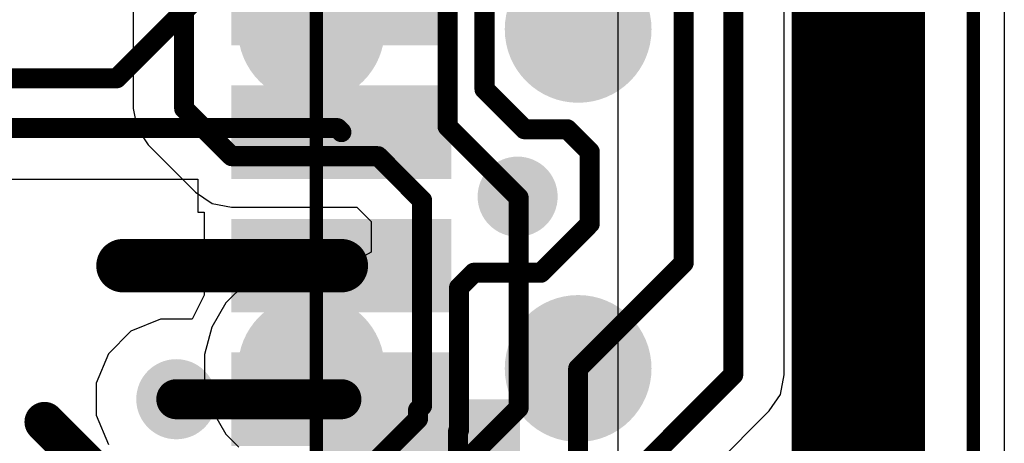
# Model space of a CAD drawing. Header units: inches. Extents: x 0.3 to 40.7, y 0 to 25.4.
# Tile 12 of 15: x 33.3 to 40.7, y 10.8 to 14. Entities that reach past the tile are written whole.
import ezdxf

# ---------------------------------------------------------------- set-up
doc = ezdxf.new("R2010")
doc.units = ezdxf.units.IN
for name, color, linetype in [('BOTTOM', 5, 'Continuous'), ('Bottom Solder', 6, 'Continuous'), ('TOP', 1, 'Continuous'), ('Top Assembly', 56, 'Continuous'), ('Top Solder', 216, 'Continuous'), ('Via Holes', 16, 'Continuous')]:
    doc.layers.add(name, color=color, linetype=linetype)

# ---------------------------------------------------------------- blocks, each defined once
blk = doc.blocks.new('SM04B_SRSS_TB_LF__SN__F_________1_2939')
at = {"layer": 'TOP'}
for points in [[(-3.4, 2.8375), (-2.2, 2.8375), (-2.2, 1.0375), (-3.4, 1.0375)], [(2.2, 2.8375), (3.4, 2.8375), (3.4, 1.0375), (2.2, 1.0375)], [(-1.8, -1.1625), (-1.2, -1.1625), (-1.2, -2.7125), (-1.8, -2.7125)], [(-0.8, -1.1625), (-0.2, -1.1625), (-0.2, -2.7125), (-0.8, -2.7125)], [(0.2, -1.1625), (0.8, -1.1625), (0.8, -2.7125), (0.2, -2.7125)], [(1.2, -1.1625), (1.8, -1.1625), (1.8, -2.7125), (1.2, -2.7125)]]:
    blk.add_hatch(color=1, dxfattribs=at).paths.add_polyline_path(points)
at = {"layer": 'Top Assembly'}
blk.add_hatch(color=56, dxfattribs=at).paths.add_polyline_path([(1.5, -2.125), (3, -2.125), (3, -0.6), (1.5, -0.6)])
at = {"layer": 'Top Solder'}
for points in [[(-3.45, 2.8875), (-2.15, 2.8875), (-2.15, 0.9875), (-3.45, 0.9875)], [(2.15, 2.8875), (3.45, 2.8875), (3.45, 0.9875), (2.15, 0.9875)], [(-1.85, -1.1125), (-1.15, -1.1125), (-1.15, -2.7625), (-1.85, -2.7625)], [(-0.85, -1.1125), (-0.15, -1.1125), (-0.15, -2.7625), (-0.85, -2.7625)], [(0.15, -1.1125), (0.85, -1.1125), (0.85, -2.7625), (0.15, -2.7625)], [(1.15, -1.1125), (1.85, -1.1125), (1.85, -2.7625), (1.15, -2.7625)]]:
    blk.add_hatch(color=216, dxfattribs=at).paths.add_polyline_path(points)
at = {"layer": 'Top Assembly', "const_width": 0.1}
for points in [[(-3, -2.125), (-3, 2.8)], [(0.675, 2.8), (-3, 2.8)], [(3, 2.8), (0.675, 2.8)], [(3, -2.125), (3, 2.8)], [(-3, -2.125), (0, -2.125)], [(3, -2.125), (0, -2.125)]]:
    blk.add_lwpolyline(points, dxfattribs=at)
at = {"layer": 'Top Assembly', "const_width": 0.05}
for points in [[(-3.025, 2.8, 1), (-2.975, 2.8, 1)], [(-3.025, 2.8, 1), (-2.975, 2.8, 1)], [(0.65, 2.8, 1), (0.7, 2.8, 1)], [(0.65, 2.8, 1), (0.7, 2.8, 1)], [(2.975, 2.8, 1), (3.025, 2.8, 1)], [(2.975, 2.8, 1), (3.025, 2.8, 1)], [(-3.025, -2.125, 1), (-2.975, -2.125, 1)], [(-3.025, -2.125, 1), (-2.975, -2.125, 1)], [(-0.025, -2.125, 1), (0.025, -2.125, 1)], [(-0.025, -2.125, 1), (0.025, -2.125, 1)], [(2.975, -2.125, 1), (3.025, -2.125, 1)], [(2.975, -2.125, 1), (3.025, -2.125, 1)]]:
    blk.add_lwpolyline(points, format="xyb", close=True, dxfattribs=at)
blk = doc.blocks.new('TP_1_00MM_B_2952')
at = {"layer": 'BOTTOM'}
h = blk.add_hatch(color=5, dxfattribs=at)
edge = h.paths.add_edge_path()
edge.add_arc((0, 0), 0.5, 0, 360)
at = {"layer": 'Bottom Solder'}
h = blk.add_hatch(color=6, dxfattribs=at)
edge = h.paths.add_edge_path()
edge.add_arc((0, 0), 0.55, 0, 360)
blk = doc.blocks.new('TP_1_00MM_B_2953')
at = {"layer": 'BOTTOM'}
h = blk.add_hatch(color=5, dxfattribs=at)
edge = h.paths.add_edge_path()
edge.add_arc((0, 0), 0.5, 0, 360)
at = {"layer": 'Bottom Solder'}
h = blk.add_hatch(color=6, dxfattribs=at)
edge = h.paths.add_edge_path()
edge.add_arc((0, 0), 0.55, 0, 360)
blk = doc.blocks.new('TP_1_00MM_B_2954')
at = {"layer": 'BOTTOM'}
h = blk.add_hatch(color=5, dxfattribs=at)
edge = h.paths.add_edge_path()
edge.add_arc((0, 0), 0.5, 0, 360)
at = {"layer": 'Bottom Solder'}
h = blk.add_hatch(color=6, dxfattribs=at)
edge = h.paths.add_edge_path()
edge.add_arc((0, 0), 0.55, 0, 360)
blk = doc.blocks.new('TP_1_00MM_B_2957')
at = {"layer": 'BOTTOM'}
h = blk.add_hatch(color=5, dxfattribs=at)
edge = h.paths.add_edge_path()
edge.add_arc((0, 0), 0.5, 0, 360)
at = {"layer": 'Bottom Solder'}
h = blk.add_hatch(color=6, dxfattribs=at)
edge = h.paths.add_edge_path()
edge.add_arc((0, 0), 0.55, 0, 360)

msp = doc.modelspace()

# ---------------------------------------------------------------- hatches: boundary and pattern name
at = {"layer": 'BOTTOM'}
h = msp.add_hatch(color=5, dxfattribs=at)
edge = h.paths.add_edge_path()
edge.add_arc((37.0465, 12.6968), 0.3, 0, 360)
h = msp.add_hatch(color=5, dxfattribs=at)
edge = h.paths.add_edge_path()
edge.add_arc((39.5955, 12.68), 0.3, 0, 360)
h = msp.add_hatch(color=5, dxfattribs=at)
edge = h.paths.add_edge_path()
edge.add_arc((34.488, 11.18), 0.3, 0, 360)
at = {"layer": 'TOP'}
h = msp.add_hatch(color=1, dxfattribs=at)
edge = h.paths.add_edge_path()
edge.add_arc((37.0465, 12.6968), 0.3, 0, 360)
h = msp.add_hatch(color=1, dxfattribs=at)
edge = h.paths.add_edge_path()
edge.add_arc((39.5955, 12.68), 0.3, 0, 360)
h = msp.add_hatch(color=1, dxfattribs=at)
edge = h.paths.add_edge_path()
edge.add_arc((34.488, 11.18), 0.3, 0, 360)
at = {"layer": 'Via Holes'}
h = msp.add_hatch(color=7, dxfattribs=at)
edge = h.paths.add_edge_path()
edge.add_arc((37.0465, 12.6968), 0.15, 0, 360)
h = msp.add_hatch(color=7, dxfattribs=at)
edge = h.paths.add_edge_path()
edge.add_arc((39.5955, 12.68), 0.15, 0, 360)
h = msp.add_hatch(color=7, dxfattribs=at)
edge = h.paths.add_edge_path()
edge.add_arc((34.488, 11.18), 0.15, 0, 360)

# ---------------------------------------------------------------- linework, layer by layer
at = {"layer": 'BOTTOM'}
for p, q in [((40.6941, 20.86), (40.6941, 4.5)), ((34.1645, 14.8466), (34.1645, 13.3559)), ((39.0445, 11.3622), (39.0445, 14.8479)), ((34.1645, 13.3559), (34.1936, 13.2096)), ((34.1936, 13.2096), (34.2765, 13.0856)), ((34.2765, 13.0856), (34.6325, 12.7296)), ((34.6325, 12.7296), (34.7565, 12.6468)), ((34.7565, 12.6468), (34.9028, 12.6177)), ((34.9028, 12.6177), (35.8416, 12.6177)), ((35.8416, 12.6177), (35.948, 12.5113)), ((35.948, 12.5113), (35.948, 12.2816)), ((35.948, 12.2816), (35.748, 12.1718)), ((35.3947, 12.21), (35.1912, 12.1555)), ((35.6053, 12.21), (35.3947, 12.21)), ((35.748, 12.1718), (35.6053, 12.21)), ((35.1912, 12.1555), (35.0088, 12.0502)), ((35.0088, 12.0502), (34.8599, 11.9012)), ((34.8599, 11.9012), (34.7545, 11.7188)), ((34.7545, 11.7188), (34.7, 11.5153)), ((34.7, 11.5153), (34.7, 11.3047)), ((34.7, 11.3047), (34.7545, 11.1012)), ((39.0154, 11.2158), (39.0445, 11.3622)), ((38.9325, 11.0918), (39.0154, 11.2158)), ((34.7545, 11.1012), (34.8599, 10.9188)), ((38.2823, 10.4416), (38.9325, 11.0918)), ((34.8599, 10.9188), (34.9572, 10.8214))]:
    msp.add_line(p, q, dxfattribs=at)
at = {"layer": 'BOTTOM', "const_width": 0.15}
for points in [[(34.5469, 13.3559), (34.5469, 15.005)], [(38.6622, 11.3622), (38.6622, 14.8479)], [(36.798, 13.501), (36.798, 14.7471)], [(36.521, 13.2223), (36.521, 14.6323)], [(38.2914, 12.2013), (38.2914, 14.4744)], [(36.798, 13.501), (37.0971, 13.2019)], [(34.5469, 13.3559), (34.9028, 13)], [(36.521, 13.2223), (37.0465, 12.6968)], [(37.0971, 13.2019), (37.4175, 13.2019)], [(37.4175, 13.2019), (37.5874, 13.032)], [(34.9028, 13), (36, 13)], [(36, 13), (36.3304, 12.6696)], [(37.5874, 12.4944), (37.5874, 13.032)], [(36.3304, 11.1304), (36.3304, 12.6696)], [(37.2197, 12.1267), (37.5874, 12.4944)], [(37.5, 11.41), (38.2914, 12.2013)], [(36.6074, 12.0163), (36.7178, 12.1267)], [(36.7178, 12.1267), (37.2197, 12.1267)], [(36.6074, 10.9485), (36.6074, 12.0163)], [(37.5, 10.0317), (37.5, 11.41)], [(37.9, 10.6), (38.6622, 11.3622)], [(36.3, 11.1), (36.3304, 11.1304)], [(36.3, 11.0329), (36.3, 11.1)], [(35.5079, 10.2408), (36.3, 11.0329)], [(36.6, 10.9412), (36.6074, 10.9485)], [(36.6, 9.91), (36.6, 10.9412)]]:
    msp.add_lwpolyline(points, dxfattribs=at)
at = {"layer": 'BOTTOM', "const_width": 0.075}
for points in [[(36.7605, 13.501, 1), (36.8355, 13.501, 1)], [(36.7605, 13.501, 1), (36.8355, 13.501, 1)], [(34.5094, 13.3559, 1), (34.5844, 13.3559, 1)], [(34.5094, 13.3559, 1), (34.5844, 13.3559, 1)], [(36.4835, 13.2223, 1), (36.5585, 13.2223, 1)], [(36.4835, 13.2223, 1), (36.5585, 13.2223, 1)], [(37.0596, 13.2019, 1), (37.1346, 13.2019, 1)], [(37.0596, 13.2019, 1), (37.1346, 13.2019, 1)], [(37.38, 13.2019, 1), (37.455, 13.2019, 1)], [(37.38, 13.2019, 1), (37.455, 13.2019, 1)], [(34.8653, 13, 1), (34.9403, 13, 1)], [(34.8653, 13, 1), (34.9403, 13, 1)], [(35.9625, 13, 1), (36.0375, 13, 1)], [(35.9625, 13, 1), (36.0375, 13, 1)], [(37.5499, 13.032, 1), (37.6249, 13.032, 1)], [(37.5499, 13.032, 1), (37.6249, 13.032, 1)], [(37.009, 12.6968, 1), (37.084, 12.6968, 1)], [(36.2929, 12.6696, 1), (36.3679, 12.6696, 1)], [(36.2929, 12.6696, 1), (36.3679, 12.6696, 1)], [(37.5499, 12.4944, 1), (37.6249, 12.4944, 1)], [(37.5499, 12.4944, 1), (37.6249, 12.4944, 1)], [(38.2539, 12.2013, 1), (38.3289, 12.2013, 1)], [(38.2539, 12.2013, 1), (38.3289, 12.2013, 1)], [(36.6803, 12.1267, 1), (36.7553, 12.1267, 1)], [(36.6803, 12.1267, 1), (36.7553, 12.1267, 1)], [(37.1822, 12.1267, 1), (37.2572, 12.1267, 1)], [(37.1822, 12.1267, 1), (37.2572, 12.1267, 1)], [(36.5699, 12.0163, 1), (36.6449, 12.0163, 1)], [(36.5699, 12.0163, 1), (36.6449, 12.0163, 1)], [(37.4625, 11.41, 1), (37.5375, 11.41, 1)], [(37.4625, 11.41, 1), (37.5375, 11.41, 1)], [(38.6247, 11.3622, 1), (38.6997, 11.3622, 1)], [(38.6247, 11.3622, 1), (38.6997, 11.3622, 1)], [(36.2625, 11.1, 1), (36.3375, 11.1, 1)], [(36.2625, 11.1, 1), (36.3375, 11.1, 1)], [(36.2929, 11.1304, 1), (36.3679, 11.1304, 1)], [(36.2929, 11.1304, 1), (36.3679, 11.1304, 1)], [(36.2625, 11.0329, 1), (36.3375, 11.0329, 1)], [(36.2625, 11.0329, 1), (36.3375, 11.0329, 1)], [(36.5625, 10.9412, 1), (36.6375, 10.9412, 1)], [(36.5625, 10.9412, 1), (36.6375, 10.9412, 1)], [(36.5699, 10.9485, 1), (36.6449, 10.9485, 1)], [(36.5699, 10.9485, 1), (36.6449, 10.9485, 1)]]:
    msp.add_lwpolyline(points, format="xyb", close=True, dxfattribs=at)
at = {"layer": 'TOP'}
for p, q in [((37.8, 7.4699), (37.8, 17.8901)), ((40.6941, 14.626), (40.6941, 10.734)), ((31.3, 12.8277), (34.6505, 12.8277)), ((34.6505, 12.8277), (34.6505, 12.58)), ((34.6505, 12.58), (34.6965, 12.58)), ((34.6965, 12.58), (34.6965, 12.28)), ((34.6965, 12.28), (35.7255, 12.28)), ((35.7255, 12.28), (35.7255, 12.08)), ((35.7255, 12.08), (34.6965, 12.08)), ((34.6965, 12.08), (34.6965, 11.9596)), ((34.6965, 11.9596), (34.6074, 11.78)), ((34.3687, 11.78), (34.1482, 11.6887)), ((34.6074, 11.78), (34.3687, 11.78)), ((34.1482, 11.6887), (33.9794, 11.5199)), ((33.9794, 11.5199), (33.888, 11.2994)), ((33.888, 11.2994), (33.888, 11.0607)), ((33.888, 11.0607), (33.9794, 10.8401))]:
    msp.add_line(p, q, dxfattribs=at)
for points, const_width in [([(39.6005, 9.88), (39.6005, 15.48)], 1), ([(34.0415, 13.5834), (34.638, 14.18)], 0.15), ([(31.0129, 13.5834), (34.0415, 13.5834)], 0.15), ([(31, 13.21), (35.6955, 13.21)], 0.15), ([(35.6955, 13.21), (35.7255, 13.18)], 0.15), ([(37.0465, 12.6968), (37.0541, 12.6892)], 0.15), ([(37.0541, 11.1141), (37.0541, 12.6892)], 0.15), ([(34.088, 12.18), (35.7255, 12.18)], 0.4), ([(34.488, 11.18), (35.7255, 11.18)], 0.3), ([(33.5, 11.01), (34.1, 10.41)], 0.3), ([(36.098, 10.1581), (37.0541, 11.1141)], 0.15)]:
    msp.add_lwpolyline(points, dxfattribs=dict(at, const_width=const_width))
for points, const_width in [([(34.004, 13.5834, 1), (34.079, 13.5834, 1)], 0.075), ([(34.004, 13.5834, 1), (34.079, 13.5834, 1)], 0.075), ([(35.658, 13.21, 1), (35.733, 13.21, 1)], 0.075), ([(35.658, 13.21, 1), (35.733, 13.21, 1)], 0.075), ([(35.688, 13.18, 1), (35.763, 13.18, 1)], 0.075), ([(37.009, 12.6968, 1), (37.084, 12.6968, 1)], 0.075), ([(37.0166, 12.6892, 1), (37.0916, 12.6892, 1)], 0.075), ([(37.0166, 12.6892, 1), (37.0916, 12.6892, 1)], 0.075), ([(33.988, 12.18, 1), (34.188, 12.18, 1)], 0.2), ([(35.6255, 12.18, 1), (35.8255, 12.18, 1)], 0.2), ([(34.413, 11.18, 1), (34.563, 11.18, 1)], 0.15), ([(35.6505, 11.18, 1), (35.8005, 11.18, 1)], 0.15), ([(33.425, 11.01, 1), (33.575, 11.01, 1)], 0.15), ([(37.0166, 11.1141, 1), (37.0916, 11.1141, 1)], 0.075), ([(37.0166, 11.1141, 1), (37.0916, 11.1141, 1)], 0.075)]:
    msp.add_lwpolyline(points, format="xyb", close=True, dxfattribs=dict(at, const_width=const_width))

# ---------------------------------------------------------------- block references
for name, p, rotation in [('SM04B_SRSS_TB_LF__SN__F_________1_2939', (37.663, 12.68), 270), ('TP_1_00MM_B_2953', (35.5, 13.95), 180), ('TP_1_00MM_B_2954', (37.5, 13.95), 180), ('TP_1_00MM_B_2952', (35.5, 11.41), 180), ('TP_1_00MM_B_2957', (37.5, 11.41), 180)]:
    msp.add_blockref(name, p, dxfattribs=dict(rotation=rotation))

doc.saveas('drawing.dxf')
